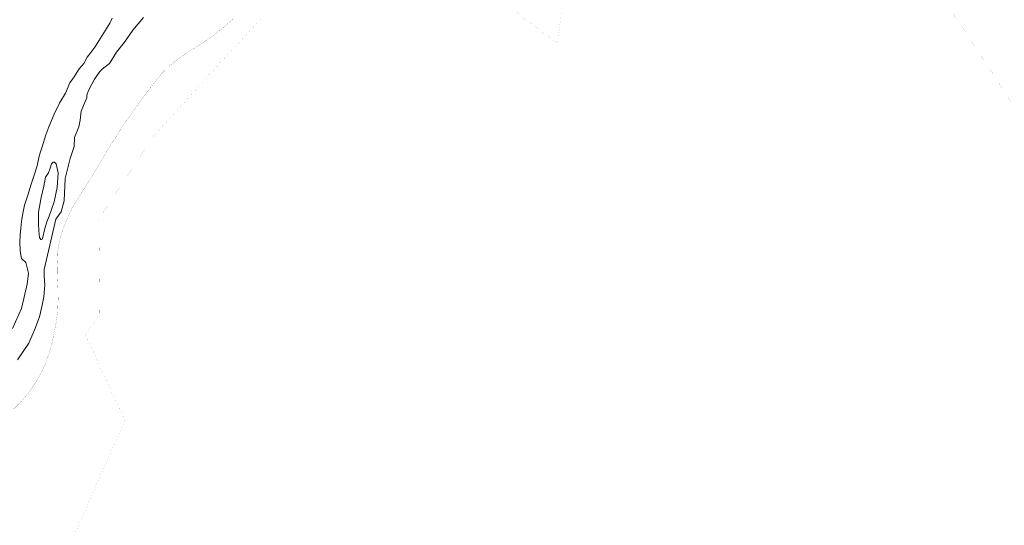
# Model space of a CAD drawing. Header units: metres. Extents: x 347609 to 404409, y 8548087 to 8605413.
# Tile 19 of 49: x 379351 to 380897, y 8570153 to 8570946. Entities that reach past the tile are written whole.
import ezdxf

# ---------------------------------------------------------------- set-up
doc = ezdxf.new("R2010")
doc.units = ezdxf.units.M
doc.layers.add('01. RIO', color=7, linetype='Continuous', lineweight=5, true_color=0x2776bb)
doc.layers.add('Red vial nacional', color=242, linetype='Continuous', lineweight=40)
doc.layers.add('ZR_LIMA_PSAD56_A_WGS84', color=210, linetype='Continuous')

# ---------------------------------------------------------------- blocks, each defined once
blk = doc.blocks.new('REIORORI')
at = {"layer": '01. RIO', "color": 152, "lineweight": 15, "true_color": 0x2776bb, "flags": 128}
for points in [[(379339.3, 8570461.4), (379353.5, 8570492.9), (379362.5, 8570531), (379364.6, 8570548.1), (379360.1, 8570565.2), (379353.6, 8570571.5), (379351.6, 8570583.1), (379351.1, 8570597.3), (379351.4, 8570607.8), (379352.6, 8570619), (379353.7, 8570629.5), (379355.1, 8570639.2), (379358.4, 8570654.8), (379364, 8570672.5), (379368.3, 8570686.2), (379373, 8570700.3), (379378.1, 8570716.7), (379381.3, 8570732), (379383.5, 8570738.5), (379386, 8570746.7), (379391.7, 8570765.1), (379396.7, 8570777.9), (379405.1, 8570797.8), (379413.6, 8570815.8), (379422.5, 8570830.9), (379429.4, 8570846.7), (379436.4, 8570856.5), (379443.9, 8570868.8), (379451.3, 8570877.1), (379456.8, 8570887.1), (379462.5, 8570894.5), (379468.9, 8570902.9), (379475.2, 8570912.7), (379485.6, 8570929.7), (379492.5, 8570940.5), (379496.1, 8570948.5)], [(379347.5, 8570412.4), (379365, 8570438.7), (379374.6, 8570460.4), (379381.9, 8570479.6), (379385.8, 8570498), (379388.7, 8570511), (379390, 8570529.8), (379389.2, 8570543.9), (379389.2, 8570554), (379399.6, 8570598.8), (379407.4, 8570632.8), (379416, 8570644.8), (379420.7, 8570661.8), (379422.3, 8570696.9), (379430.1, 8570728.1), (379436.3, 8570747.1), (379436.8, 8570761.4), (379443.6, 8570778), (379445.7, 8570788.4), (379447.2, 8570802.4), (379451, 8570811.2), (379456.1, 8570823.6), (379456.4, 8570827.4), (379458.8, 8570834.7), (379464.2, 8570844.6), (379468.1, 8570852.6), (379476.3, 8570864.5), (379480.2, 8570868.5), (379484.8, 8570872.1), (379491.9, 8570877.4), (379502.7, 8570894.9), (379515.3, 8570910.6), (379528.5, 8570929.5), (379544.9, 8570949.2)]]:
    blk.add_lwpolyline(points, dxfattribs=at)
blk.add_lwpolyline([(379383.8, 8570601.4), (379381.7, 8570604.5), (379380.7, 8570614.6), (379380, 8570626.1), (379380.3, 8570644.2), (379384.3, 8570667), (379388.7, 8570684.8), (379391.3, 8570699), (379396, 8570705.6), (379398.5, 8570713.3), (379400.6, 8570719.7), (379403.2, 8570722.5), (379405.6, 8570722.5), (379407.9, 8570719.9), (379411, 8570705.9), (379409.4, 8570682.9), (379404.9, 8570660.1), (379397.2, 8570637.6), (379393.4, 8570628.7), (379389.7, 8570616.3), (379386.9, 8570604.9), (379386.1, 8570601.5), (379385, 8570601.1), (379384.3, 8570601.1)], close=True, dxfattribs=at)

msp = doc.modelspace()

# ---------------------------------------------------------------- linework, layer by layer
at = {"layer": 'Red vial nacional', "lineweight": -2, "transparency": 33554623, "const_width": 0.2}
msp.add_lwpolyline([(379341.5, 8570335.5), (379351.6, 8570345.4), (379360.9, 8570356.1), (379369.7, 8570367.7), (379377.9, 8570380), (379385.2, 8570393.2), (379391.6, 8570407.4), (379396.9, 8570422.5), (379401.4, 8570438.4), (379405, 8570454.9), (379408.1, 8570471.9), (379410.4, 8570489.3), (379411.1, 8570507.4), (379410.7, 8570525.9), (379409.7, 8570544.1), (379409.4, 8570562.2), (379410.2, 8570580.3), (379413, 8570598), (379417.8, 8570615.3), (379424.6, 8570632.3), (379432.3, 8570648.7), (379441.9, 8570664.9), (379452.2, 8570681.2), (379462.5, 8570697.8), (379472.7, 8570714.7), (379482.8, 8570731.6), (379493, 8570748.3), (379503.6, 8570764.8), (379514.1, 8570780.9), (379524.7, 8570796.2), (379535, 8570811), (379545.2, 8570825.1), (379554.8, 8570838), (379564.7, 8570850), (379573.7, 8570861.3), (379583.8, 8570871.8), (379595.4, 8570881.3), (379608.1, 8570890.2), (379621.7, 8570899.1), (379635.8, 8570908.2), (379649.8, 8570917.7), (379662.4, 8570927.3), (379674.9, 8570937.6), (379687.9, 8570948.9)], dxfattribs=at)
at = {"layer": 'ZR_LIMA_PSAD56_A_WGS84', "linetype": 'Continuous', "const_width": 0.052, "flags": 128}
msp.add_lwpolyline([(379175.3, 8569732.3), (379430.3, 8570124.3), (379515.9, 8570317), (379453.9, 8570452), (379476.6, 8570483.4), (379475, 8570633.2), (379562.1, 8570764.9), (379732.4, 8570950.7), (379880.1, 8571061.6), (379950.2, 8571026.5), (379975.6, 8571030.8), (380025.2, 8571087.2), (380067.9, 8571094.5), (380065.4, 8571007.4), (380195.2, 8570908.4), (380229.4, 8571194.4), (380305.9, 8571254.5), (380481.7, 8571405.5), (380505.1, 8571427.7), (380505.1, 8571427.7), (382041.1, 8569097.6), (379775.9, 8566556.2)], dxfattribs=at)

# ---------------------------------------------------------------- block references
msp.add_blockref('REIORORI', (0, 0))

doc.saveas('drawing.dxf')
